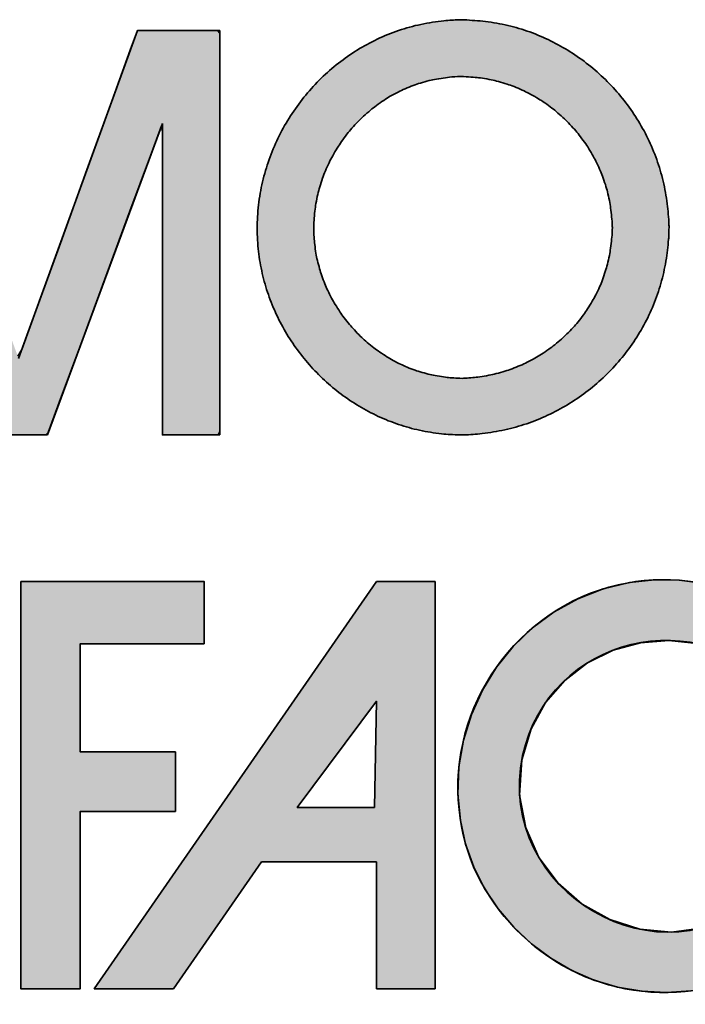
# Model space of a CAD drawing. Header units: inches. Extents: x 0 to 253, y 0 to 187.
# Tile 9 of 17: x 231.35 to 236.42, y 12.02 to 19.52. Entities that reach past the tile are written whole.
import ezdxf

# ---------------------------------------------------------------- set-up
doc = ezdxf.new("R2010")
doc.units = ezdxf.units.IN
doc.header["$MEASUREMENT"] = 0
doc.layers.add('Default', color=7, linetype='Continuous')

# ---------------------------------------------------------------- blocks, each defined once
blk = doc.blocks.new('block_2')
at = {"layer": 'Default', "linetype": 'Continuous', "lineweight": 5}
for points in [[(0.24683, 0.05811), (0.23145, 0.04686), (0.215, 0.04023), (0.1981, 0.03788), (0.18134, 0.03942), (0.16533, 0.04452), (0.15068, 0.05279), (0.13798, 0.06387), (0.12784, 0.07742), (0.12087, 0.09305), (0.11767, 0.11041), (0.11884, 0.12913), (0.1237, 0.14549), (0.13141, 0.15943), (0.14153, 0.17108), (0.15359, 0.18031), (0.16711, 0.187), (0.1816, 0.19102), (0.19658, 0.19224), (0.21158, 0.19054), (0.22611, 0.18578), (0.2397, 0.17786), (0.25187, 0.16663), (0.25487, 0.16367), (0.25699, 0.16367), (0.2604, 0.16367), (0.26474, 0.16367), (0.2697, 0.16367), (0.27491, 0.16367), (0.28006, 0.16367), (0.28478, 0.16367), (0.28875, 0.16367), (0.29163, 0.16367), (0.29307, 0.16367), (0.28884, 0.17158), (0.28122, 0.18255), (0.2724, 0.19238), (0.26252, 0.201), (0.25172, 0.20837), (0.24015, 0.21442), (0.22795, 0.21909), (0.21526, 0.22232), (0.20223, 0.22406), (0.189, 0.22424), (0.17572, 0.2228), (0.16193, 0.2195), (0.1484, 0.21424), (0.13587, 0.2073), (0.12445, 0.19884), (0.11426, 0.18903), (0.1054, 0.17802), (0.09799, 0.16599), (0.09213, 0.1531), (0.08795, 0.13951), (0.08555, 0.1254), (0.08504, 0.11092), (0.08631, 0.09702), (0.08907, 0.08441), (0.0934, 0.07235), (0.09917, 0.06095), (0.10626, 0.05031), (0.11454, 0.04056), (0.12388, 0.03179), (0.13415, 0.02413), (0.14525, 0.01768), (0.15702, 0.01255), (0.16937, 0.00885), (0.18226, 0.00665), (0.19546, 0.00598), (0.20851, 0.00687), (0.22126, 0.00926), (0.23358, 0.0131), (0.24533, 0.01832), (0.25638, 0.02486), (0.26659, 0.03267), (0.27583, 0.04167), (0.28396, 0.05181), (0.29085, 0.06302), (0.29522, 0.07245), (0.29404, 0.07245), (0.2915, 0.07245), (0.28789, 0.07245), (0.28355, 0.07245), (0.27879, 0.07245), (0.27392, 0.07245), (0.26926, 0.07245), (0.26513, 0.07245), (0.26184, 0.07245), (0.25972, 0.07245), (0.25895, 0.07229), (0.25798, 0.07089), (0.25698, 0.06951), (0.25596, 0.06815), (0.25491, 0.06681), (0.25383, 0.06549), (0.25272, 0.0642), (0.25159, 0.06293), (0.25044, 0.06169), (0.24926, 0.06047), (0.24806, 0.05928)], [(-0.14629, 0.22347), (-0.14629, 0.21744), (-0.14629, 0.20105), (-0.14629, 0.17691), (-0.14629, 0.1476), (-0.14629, 0.1157), (-0.14629, 0.0838), (-0.14629, 0.05449), (-0.14629, 0.03035), (-0.14629, 0.01397), (-0.14629, 0.00793), (-0.14541, 0.00793), (-0.14302, 0.00793), (-0.13949, 0.00793), (-0.13521, 0.00793), (-0.13055, 0.00793), (-0.12589, 0.00793), (-0.1216, 0.00793), (-0.11808, 0.00793), (-0.11568, 0.00793), (-0.1148, 0.00793), (-0.1148, 0.01056), (-0.1148, 0.0177), (-0.1148, 0.02821), (-0.1148, 0.04098), (-0.1148, 0.05487), (-0.1148, 0.06876), (-0.1148, 0.08153), (-0.1148, 0.09204), (-0.1148, 0.09918), (-0.1148, 0.10181), (-0.11339, 0.10181), (-0.10957, 0.10181), (-0.10393, 0.10181), (-0.09709, 0.10181), (-0.08964, 0.10181), (-0.08219, 0.10181), (-0.07535, 0.10181), (-0.06971, 0.10181), (-0.06589, 0.10181), (-0.06448, 0.10181), (-0.06448, 0.10269), (-0.06448, 0.10508), (-0.06448, 0.1086), (-0.06448, 0.11288), (-0.06448, 0.11753), (-0.06448, 0.12219), (-0.06448, 0.12647), (-0.06448, 0.12999), (-0.06448, 0.13238), (-0.06448, 0.13326), (-0.06589, 0.13326), (-0.06971, 0.13326), (-0.07535, 0.13326), (-0.08219, 0.13326), (-0.08964, 0.13326), (-0.09709, 0.13326), (-0.10393, 0.13326), (-0.10957, 0.13326), (-0.11339, 0.13326), (-0.1148, 0.13326), (-0.1148, 0.13486), (-0.1148, 0.1392), (-0.1148, 0.14561), (-0.1148, 0.15338), (-0.1148, 0.16184), (-0.1148, 0.1703), (-0.1148, 0.17807), (-0.1148, 0.18447), (-0.1148, 0.18882), (-0.1148, 0.19042), (-0.11297, 0.19042), (-0.10798, 0.19042), (-0.10064, 0.19042), (-0.09173, 0.19042), (-0.08203, 0.19042), (-0.07233, 0.19042), (-0.06342, 0.19042), (-0.05608, 0.19042), (-0.0511, 0.19042), (-0.04926, 0.19042), (-0.04926, 0.19134), (-0.04926, 0.19385), (-0.04926, 0.19755), (-0.04926, 0.20204), (-0.04926, 0.20693), (-0.04926, 0.21182), (-0.04926, 0.21631), (-0.04926, 0.22001), (-0.04926, 0.22252), (-0.04926, 0.22345), (-0.05132, 0.22345), (-0.05699, 0.22345), (-0.06558, 0.22345), (-0.07634, 0.22346), (-0.08856, 0.22346), (-0.10152, 0.22346), (-0.1145, 0.22347), (-0.12677, 0.22347), (-0.13761, 0.22347)]]:
    blk.add_hatch(color=7, dxfattribs=at).paths.add_polyline_path(points)
h = blk.add_hatch(color=7, dxfattribs=at)
h.paths.add_polyline_path([(0.04198, 0.22347), (0.04001, 0.22064), (-0.10749, 0.00793), (-0.06554, 0.00793), (-0.01885, 0.07507), (0.04198, 0.07507), (0.04198, 0.00793), (0.07292, 0.00793), (0.07292, 0.22347)])
h.paths.add_polyline_path([(0.04093, 0.10388), (0.04198, 0.16001), (0, 0.10388)])
at = {"layer": 'Default', "color": 7, "linetype": 'Continuous', "lineweight": 35}
for p, q in [((0.04001, 0.22064), (-0.10749, 0.00793)), ((0.04198, 0.22347), (0.04001, 0.22064)), ((0.07292, 0.22347), (0.04198, 0.22347)), ((0.07292, 0.00793), (0.07292, 0.22347)), ((0, 0.10388), (0.04198, 0.16001)), ((0.04198, 0.16001), (0.04093, 0.10388)), ((0.04093, 0.10388), (0, 0.10388)), ((-0.06554, 0.00793), (-0.01885, 0.07507)), ((-0.01885, 0.07507), (0.04198, 0.07507)), ((0.04198, 0.07507), (0.04198, 0.00793)), ((-0.10749, 0.00793), (-0.06554, 0.00793)), ((0.04198, 0.00793), (0.07292, 0.00793))]:
    blk.add_line(p, q, dxfattribs=at)
for points in [[(0.215, 0.04023), (0.1981, 0.03788), (0.18134, 0.03942), (0.16533, 0.04452), (0.15068, 0.05279), (0.13798, 0.06387), (0.12784, 0.07742), (0.12087, 0.09305), (0.11767, 0.11041), (0.11884, 0.12913), (0.1237, 0.14549), (0.13141, 0.15943), (0.14153, 0.17108), (0.15359, 0.18031), (0.16711, 0.187), (0.1816, 0.19102), (0.19658, 0.19224), (0.21158, 0.19054)], [(0.21526, 0.22232), (0.20223, 0.22406), (0.189, 0.22424), (0.17572, 0.2228), (0.16193, 0.2195), (0.1484, 0.21424), (0.13587, 0.2073), (0.12445, 0.19884), (0.11426, 0.18903), (0.1054, 0.17802), (0.09799, 0.16599), (0.09213, 0.1531), (0.08795, 0.13951), (0.08555, 0.1254), (0.08504, 0.11092), (0.08631, 0.09702), (0.08907, 0.08441), (0.0934, 0.07235), (0.09917, 0.06095), (0.10626, 0.05031), (0.11454, 0.04056), (0.12388, 0.03179), (0.13415, 0.02413), (0.14525, 0.01768), (0.15702, 0.01255), (0.16937, 0.00885), (0.18226, 0.00665), (0.19546, 0.00598), (0.20851, 0.00687)]]:
    blk.add_lwpolyline(points, dxfattribs=at)
blk.add_lwpolyline([(-0.14629, 0.22347), (-0.14629, 0.21744), (-0.14629, 0.20105), (-0.14629, 0.17691), (-0.14629, 0.1476), (-0.14629, 0.1157), (-0.14629, 0.0838), (-0.14629, 0.05449), (-0.14629, 0.03035), (-0.14629, 0.01397), (-0.14629, 0.00793), (-0.14541, 0.00793), (-0.14302, 0.00793), (-0.13949, 0.00793), (-0.13521, 0.00793), (-0.13055, 0.00793), (-0.12589, 0.00793), (-0.1216, 0.00793), (-0.11808, 0.00793), (-0.11568, 0.00793), (-0.1148, 0.00793), (-0.1148, 0.01056), (-0.1148, 0.0177), (-0.1148, 0.02821), (-0.1148, 0.04098), (-0.1148, 0.05487), (-0.1148, 0.06876), (-0.1148, 0.08153), (-0.1148, 0.09204), (-0.1148, 0.09918), (-0.1148, 0.10181), (-0.11339, 0.10181), (-0.10957, 0.10181), (-0.10393, 0.10181), (-0.09709, 0.10181), (-0.08964, 0.10181), (-0.08219, 0.10181), (-0.07535, 0.10181), (-0.06971, 0.10181), (-0.06589, 0.10181), (-0.06448, 0.10181), (-0.06448, 0.10269), (-0.06448, 0.10508), (-0.06448, 0.1086), (-0.06448, 0.11288), (-0.06448, 0.11753), (-0.06448, 0.12219), (-0.06448, 0.12647), (-0.06448, 0.12999), (-0.06448, 0.13238), (-0.06448, 0.13326), (-0.06589, 0.13326), (-0.06971, 0.13326), (-0.07535, 0.13326), (-0.08219, 0.13326), (-0.08964, 0.13326), (-0.09709, 0.13326), (-0.10393, 0.13326), (-0.10957, 0.13326), (-0.11339, 0.13326), (-0.1148, 0.13326), (-0.1148, 0.13486), (-0.1148, 0.1392), (-0.1148, 0.14561), (-0.1148, 0.15338), (-0.1148, 0.16184), (-0.1148, 0.1703), (-0.1148, 0.17807), (-0.1148, 0.18447), (-0.1148, 0.18882), (-0.1148, 0.19042), (-0.11297, 0.19042), (-0.10798, 0.19042), (-0.10064, 0.19042), (-0.09173, 0.19042), (-0.08203, 0.19042), (-0.07233, 0.19042), (-0.06342, 0.19042), (-0.05608, 0.19042), (-0.0511, 0.19042), (-0.04926, 0.19042), (-0.04926, 0.19134), (-0.04926, 0.19385), (-0.04926, 0.19755), (-0.04926, 0.20204), (-0.04926, 0.20693), (-0.04926, 0.21182), (-0.04926, 0.21631), (-0.04926, 0.22001), (-0.04926, 0.22252), (-0.04926, 0.22345), (-0.05132, 0.22345), (-0.05699, 0.22345), (-0.06558, 0.22345), (-0.07634, 0.22346), (-0.08856, 0.22346), (-0.10152, 0.22346), (-0.1145, 0.22347), (-0.12677, 0.22347), (-0.13761, 0.22347), (-0.14629, 0.22347)], close=True, dxfattribs=at)
at = {"layer": 'Default', "color": 7, "linetype": 'Continuous', "lineweight": 35, "const_width": 0.00035}
for points in [[(0.04198, 0.22347), (0.04001, 0.22064), (-0.10749, 0.00793), (-0.06554, 0.00793), (-0.01885, 0.07507), (0.04198, 0.07507), (0.04198, 0.00793), (0.07292, 0.00793), (0.07292, 0.22347), (0.04198, 0.22347)], [(0.04093, 0.10388), (0, 0.10388), (0.04198, 0.16001), (0.04093, 0.10388)]]:
    blk.add_lwpolyline(points, close=True, dxfattribs=at)
at = {"layer": 'Default', "color": 7, "linetype": 'Continuous', "lineweight": 35}
for points, knots in [([(0.29317, 0.16367), (0.27083, 0.20894), (0.21875, 0.23279), (0.16984, 0.22163), (0.11624, 0.20938), (0.07967, 0.1572), (0.08561, 0.10278), (0.08997, 0.05451), (0.13028, 0.01424), (0.17784, 0.00724), (0.22689, -0.00026), (0.27634, 0.02614), (0.29526, 0.07245)], [0, 0, 0, 0, 0.25, 0.25, 0.25, 0.5, 0.5, 0.5, 0.75, 0.75, 0.75, 1, 1, 1, 1]), ([(0.24683, 0.05811), (0.19257, 0.0074), (0.10403, 0.05945), (0.11926, 0.13128), (0.13251, 0.19393), (0.21412, 0.21437), (0.25433, 0.16367)], [0, 0, 0, 0, 0.5, 0.5, 0.5, 1, 1, 1, 1])]:
    blk.add_open_spline(points, degree=3, knots=knots, dxfattribs=at)
for points in [[(-0.14629, 0.22347), (-0.14629, 0.22347), (-0.14629, 0.00793), (-0.14629, 0.00793)], [(-0.04926, 0.22345), (-0.04926, 0.22345), (-0.12172, 0.22347), (-0.14629, 0.22347)], [(-0.04926, 0.19042), (-0.04926, 0.19042), (-0.04926, 0.22345), (-0.04926, 0.22345)], [(-0.1148, 0.13326), (-0.1148, 0.13326), (-0.1148, 0.19042), (-0.1148, 0.19042)], [(-0.1148, 0.19042), (-0.1148, 0.19042), (-0.04926, 0.19042), (-0.04926, 0.19042)], [(-0.06448, 0.13326), (-0.06448, 0.13326), (-0.1148, 0.13326), (-0.1148, 0.13326)], [(-0.06448, 0.10181), (-0.06448, 0.10181), (-0.06448, 0.13326), (-0.06448, 0.13326)], [(-0.1148, 0.00793), (-0.1148, 0.00793), (-0.1148, 0.10181), (-0.1148, 0.10181)], [(-0.1148, 0.10181), (-0.1148, 0.10181), (-0.06448, 0.10181), (-0.06448, 0.10181)], [(-0.14629, 0.00793), (-0.14629, 0.00793), (-0.1148, 0.00793), (-0.1148, 0.00793)]]:
    blk.add_open_spline(points, degree=3, dxfattribs=at)
blk = doc.blocks.new('Block1')
at = {"layer": 'Default', "linetype": 'Continuous', "lineweight": 5}
h = blk.add_hatch(color=7, dxfattribs=at)
edge = h.paths.add_edge_path()
edge.add_spline(control_points=[(2.17777, 1.22006), (2.17707, 1.22003), (2.17586, 1.21996), (2.17326, 1.21981), (2.17188, 1.21972), (2.16649, 1.2191), (2.16251, 1.21853), (2.15431, 1.2168), (2.15052, 1.21575), (2.14263, 1.21308), (2.13899, 1.2116), (2.13155, 1.20809), (2.12809, 1.20619), (2.12115, 1.2019), (2.1179, 1.19962), (2.11151, 1.19462), (2.10851, 1.19199), (2.10271, 1.18634), (2.09999, 1.18339), (2.09483, 1.17716), (2.09244, 1.17393), (2.08796, 1.16717), (2.08592, 1.1637), (2.08218, 1.15646), (2.08053, 1.1528), (2.07758, 1.14515), (2.07633, 1.14132), (2.07423, 1.13331), (2.07342, 1.12936), (2.07222, 1.12107), (2.07187, 1.11702), (2.07163, 1.10864), (2.07175, 1.10464), (2.07244, 1.09649), (2.073, 1.09271), (2.07456, 1.08492), (2.07551, 1.08124), (2.07788, 1.07375), (2.07922, 1.07021), (2.08235, 1.06308), (2.08405, 1.05969), (2.08788, 1.05297), (2.08993, 1.04977), (2.0944, 1.04351), (2.09676, 1.04053), (2.10184, 1.03477), (2.10449, 1.03205), (2.11013, 1.02683), (2.11303, 1.02441), (2.11919, 1.01978), (2.12231, 1.01768), (2.12894, 1.01371), (2.13225, 1.01195), (2.13932, 1.00868), (2.14278, 1.00729), (2.15023, 1.00479), (2.15382, 1.00379), (2.16158, 1.00211), (2.16531, 1.00153), (2.17078, 1.00091), (2.17228, 1.0008), (2.17542, 1.00061), (2.17706, 1.00052), (2.18311, 1.00055), (2.18447, 1.00065), (2.18743, 1.00086), (2.18904, 1.00098), (2.19476, 1.00167), (2.19872, 1.00231), (2.20667, 1.00406), (2.21047, 1.00513), (2.21812, 1.00772), (2.22176, 1.00918), (2.22901, 1.01256), (2.23247, 1.0144), (2.23927, 1.0185), (2.24251, 1.02069), (2.24882, 1.02546), (2.2518, 1.02798), (2.25757, 1.03338), (2.26026, 1.03619), (2.26543, 1.04217), (2.26782, 1.04524), (2.27234, 1.05176), (2.27438, 1.05506), (2.27819, 1.06207), (2.27986, 1.06557), (2.28292, 1.07302), (2.2842, 1.07669), (2.28643, 1.08452), (2.2873, 1.08835), (2.28834, 1.09448), (2.28858, 1.09639), (2.28901, 1.10011), (2.2892, 1.10192), (2.28946, 1.10479), (2.2895, 1.10578), (2.28957, 1.1077), (2.2896, 1.10862), (2.28962, 1.11118), (2.2896, 1.11176), (2.28956, 1.11311), (2.28953, 1.11388), (2.28931, 1.11645), (2.28915, 1.1182), (2.28878, 1.12184), (2.28858, 1.12372), (2.28763, 1.12986), (2.28683, 1.13371), (2.28472, 1.14159), (2.2835, 1.14532), (2.28057, 1.15283), (2.27894, 1.1564), (2.27524, 1.1635), (2.27324, 1.16688), (2.26884, 1.17351), (2.26649, 1.17667), (2.26142, 1.18279), (2.25876, 1.18568), (2.25308, 1.19123), (2.25013, 1.19383), (2.2439, 1.19877), (2.2407, 1.20104), (2.23396, 1.2053), (2.23055, 1.20721), (2.22333, 1.21074), (2.21974, 1.21227), (2.21211, 1.21501), (2.20837, 1.21613), (2.20038, 1.21801), (2.19651, 1.2187), (2.18869, 1.21963), (2.18514, 1.21982), (2.18086, 1.22009), (2.18045, 1.22011), (2.18004, 1.22013)], knot_values=[0, 0, 0, 0, 0.006253, 0.006253, 0.012505, 0.012505, 0.030829, 0.030829, 0.048882, 0.048882, 0.066764, 0.066764, 0.084548, 0.084548, 0.102286, 0.102286, 0.120012, 0.120012, 0.137747, 0.137747, 0.15551, 0.15551, 0.173315, 0.173315, 0.191184, 0.191184, 0.20915, 0.20915, 0.227262, 0.227262, 0.245593, 0.245593, 0.263702, 0.263702, 0.281026, 0.281026, 0.298163, 0.298163, 0.315172, 0.315172, 0.332097, 0.332097, 0.348969, 0.348969, 0.365805, 0.365805, 0.382621, 0.382621, 0.39943, 0.39943, 0.41625, 0.41625, 0.433104, 0.433104, 0.450033, 0.450033, 0.467091, 0.467091, 0.484355, 0.484355, 0.491212, 0.491212, 0.49807, 0.49807, 0.505746, 0.505746, 0.513421, 0.513421, 0.531337, 0.531337, 0.549023, 0.549023, 0.566548, 0.566548, 0.583962, 0.583962, 0.601305, 0.601305, 0.618607, 0.618607, 0.635893, 0.635893, 0.65319, 0.65319, 0.67053, 0.67053, 0.687954, 0.687954, 0.705517, 0.705517, 0.72329, 0.72329, 0.732328, 0.732328, 0.741367, 0.741367, 0.744906, 0.744906, 0.748446, 0.748446, 0.750825, 0.750825, 0.753204, 0.753204, 0.762224, 0.762224, 0.771244, 0.771244, 0.789037, 0.789037, 0.806664, 0.806664, 0.824184, 0.824184, 0.841639, 0.841639, 0.859056, 0.859056, 0.876456, 0.876456, 0.893855, 0.893855, 0.91127, 0.91127, 0.928728, 0.928728, 0.946265, 0.946265, 0.963936, 0.963936, 0.981815, 0.981815, 0.998218, 0.998218, 1, 1, 1, 1], degree=3, periodic=0)
edge.add_line((2.18004, 1.22013), (2.17777, 1.22006))
edge = h.paths.add_edge_path()
edge.add_spline(control_points=[(2.17867, 1.19007), (2.17774, 1.19001), (2.17497, 1.18989), (2.17104, 1.18945), (2.16692, 1.18883), (2.16235, 1.18787), (2.15839, 1.18678), (2.15398, 1.18529), (2.15021, 1.18376), (2.14597, 1.18176), (2.14241, 1.17982), (2.13838, 1.17732), (2.13507, 1.17501), (2.1313, 1.17205), (2.12826, 1.16939), (2.12479, 1.16601), (2.12205, 1.16304), (2.11895, 1.15929), (2.11654, 1.15604), (2.11384, 1.15197), (2.11179, 1.14848), (2.10955, 1.14415), (2.10788, 1.14044), (2.10614, 1.13592), (2.10487, 1.13203), (2.10365, 1.12736), (2.10282, 1.12332), (2.10213, 1.11853), (2.10177, 1.11438), (2.10163, 1.10958), (2.10175, 1.10546), (2.10215, 1.10084), (2.10271, 1.09694), (2.1036, 1.09249), (2.10458, 1.08872), (2.10595, 1.08439), (2.10732, 1.08077), (2.10915, 1.07659), (2.11088, 1.07315), (2.11315, 1.06916), (2.11522, 1.06593), (2.11789, 1.06219), (2.12028, 1.05919), (2.12332, 1.05573), (2.12599, 1.05299), (2.12935, 1.04988), (2.13229, 1.04743), (2.13593, 1.0447), (2.1391, 1.04256), (2.14296, 1.04024), (2.14635, 1.03845), (2.15039, 1.03657), (2.15397, 1.03515), (2.15816, 1.03374), (2.1619, 1.0327), (2.16621, 1.03177), (2.17009, 1.03116), (2.17403, 1.03072), (2.17703, 1.03056), (2.18013, 1.03041), (2.18199, 1.03056), (2.18545, 1.03076), (2.18987, 1.03128), (2.1939, 1.03193), (2.19855, 1.03296), (2.20242, 1.03404), (2.2069, 1.03556), (2.2106, 1.03705), (2.21488, 1.03904), (2.21838, 1.0409), (2.22243, 1.04334), (2.2257, 1.04555), (2.22946, 1.0484), (2.23247, 1.05094), (2.23591, 1.05416), (2.23864, 1.057), (2.24171, 1.06055), (2.24412, 1.06366), (2.24678, 1.0675), (2.24886, 1.07086), (2.25108, 1.07494), (2.25279, 1.07852), (2.25455, 1.08281), (2.25586, 1.08659), (2.25714, 1.09106), (2.25803, 1.09501), (2.25879, 1.09966), (2.25923, 1.10375), (2.25955, 1.10706), (2.25959, 1.1086), (2.25963, 1.11021), (2.25962, 1.1109), (2.25959, 1.11195), (2.25933, 1.11493), (2.25895, 1.11902), (2.25826, 1.12368), (2.25743, 1.12764), (2.25622, 1.13218), (2.25497, 1.13599), (2.25326, 1.14038), (2.25161, 1.14401), (2.24942, 1.14821), (2.2474, 1.15163), (2.24476, 1.15559), (2.24239, 1.15877), (2.23935, 1.16245), (2.23666, 1.16537), (2.23325, 1.16871), (2.23028, 1.17132), (2.22655, 1.17427), (2.22332, 1.17657), (2.21933, 1.17909), (2.21586, 1.18103), (2.21165, 1.18309), (2.20798, 1.18465), (2.2036, 1.18623), (2.19974, 1.18738), (2.19521, 1.18845), (2.19121, 1.18916), (2.18677, 1.18967), (2.18321, 1.1899), (2.17961, 1.19013), (2.17909, 1.19014), (2.17877, 1.19009), (2.17867, 1.19007)], knot_values=[0, 0, 0, 0, 0.012505, 0.012505, 0.030829, 0.030829, 0.048882, 0.048882, 0.066764, 0.066764, 0.084548, 0.084548, 0.102286, 0.102286, 0.120012, 0.120012, 0.137747, 0.137747, 0.15551, 0.15551, 0.173315, 0.173315, 0.191184, 0.191184, 0.20915, 0.20915, 0.227262, 0.227262, 0.245593, 0.245593, 0.263702, 0.263702, 0.281026, 0.281026, 0.298163, 0.298163, 0.315172, 0.315172, 0.332097, 0.332097, 0.348969, 0.348969, 0.365805, 0.365805, 0.382621, 0.382621, 0.39943, 0.39943, 0.41625, 0.41625, 0.433104, 0.433104, 0.450033, 0.450033, 0.467091, 0.467091, 0.484355, 0.484355, 0.49807, 0.49807, 0.49807, 0.513421, 0.513421, 0.531337, 0.531337, 0.549023, 0.549023, 0.566548, 0.566548, 0.583962, 0.583962, 0.601305, 0.601305, 0.618607, 0.618607, 0.635893, 0.635893, 0.65319, 0.65319, 0.67053, 0.67053, 0.687954, 0.687954, 0.705517, 0.705517, 0.72329, 0.72329, 0.741367, 0.741367, 0.748446, 0.748446, 0.748446, 0.753204, 0.753204, 0.771244, 0.771244, 0.789037, 0.789037, 0.806664, 0.806664, 0.824184, 0.824184, 0.841639, 0.841639, 0.859056, 0.859056, 0.876456, 0.876456, 0.893855, 0.893855, 0.91127, 0.91127, 0.928728, 0.928728, 0.946265, 0.946265, 0.963936, 0.963936, 0.981815, 0.981815, 0.998218, 0.998218, 0.998218, 1, 1, 1, 1], degree=3, periodic=0)
blk.add_hatch(color=7, dxfattribs=at).paths.add_polyline_path([(1.83902, 1.21448), (1.83902, 1.19476), (1.83902, 1.17504), (1.83902, 1.15533), (1.83902, 1.13561), (1.83902, 1.11589), (1.83902, 1.09617), (1.83902, 1.07943), (1.83902, 1.06864), (1.83902, 1.05785), (1.83902, 1.04707), (1.83902, 1.03628), (1.83902, 1.0255), (1.83902, 1.01471), (1.83901, 1.01057), (1.83897, 1.00903), (1.83892, 1.00695), (1.8389, 1.00469), (1.83895, 1.00263), (1.8391, 1.00112), (1.83939, 1.00054), (1.84389, 1.00054), (1.8484, 1.00054), (1.85291, 1.00054), (1.85741, 1.00054), (1.86192, 1.00054), (1.86642, 1.00054), (1.86942, 1.00174), (1.86942, 1.01777), (1.86942, 1.04722), (1.86942, 1.08339), (1.86942, 1.11955), (1.86942, 1.14901), (1.86942, 1.16504), (1.87112, 1.1616), (1.87892, 1.14035), (1.89083, 1.10791), (1.90438, 1.071), (1.91711, 1.03633), (1.92655, 1.0106), (1.93025, 1.00054), (1.9321, 1.00054), (1.93682, 1.00054), (1.94319, 1.00054), (1.94996, 1.00054), (1.95592, 1.00054), (1.95982, 1.00054), (1.96111, 1.00173), (1.967, 1.01766), (1.97782, 1.04692), (1.9911, 1.08286), (2.00438, 1.11879), (2.0152, 1.14806), (2.02109, 1.16399), (2.02153, 1.16057), (2.02153, 1.13946), (2.02153, 1.10723), (2.02153, 1.07055), (2.02153, 1.0361), (2.02153, 1.01054), (2.02153, 1.00054), (2.02338, 1.00054), (2.0281, 1.00054), (2.03446, 1.00054), (2.04123, 1.00054), (2.04718, 1.00054), (2.05108, 1.00054), (2.05193, 1.00209), (2.05193, 1.02279), (2.05193, 1.06082), (2.05193, 1.10751), (2.05193, 1.1542), (2.05193, 1.19223), (2.05193, 1.21293), (2.05071, 1.21448), (2.04512, 1.21448), (2.0366, 1.21448), (2.0269, 1.21448), (2.01778, 1.21448), (2.01102, 1.21448), (2.00838, 1.21448), (2.00455, 1.20394), (1.99479, 1.17699), (1.98162, 1.14066), (1.96761, 1.102), (1.9553, 1.06802), (1.94723, 1.04575), (1.94501, 1.04215), (1.93887, 1.05895), (1.92759, 1.0898), (1.91374, 1.12769), (1.8999, 1.16558), (1.88862, 1.19643), (1.88248, 1.21323), (1.88082, 1.21448), (1.8753, 1.21448), (1.86688, 1.21448), (1.85731, 1.21448), (1.84831, 1.21448), (1.84164, 1.21448)])
at = {"layer": 'Default', "color": 7, "linetype": 'Continuous', "lineweight": 35}
blk.add_line((2.17777, 1.22006), (2.18004, 1.22013), dxfattribs=at)
blk.add_lwpolyline([(1.94501, 1.04215), (1.94723, 1.04575), (1.9553, 1.06802), (1.96761, 1.102), (1.98162, 1.14066), (1.99479, 1.17699), (2.00455, 1.20394), (2.00838, 1.21448), (2.01102, 1.21448), (2.01778, 1.21448), (2.0269, 1.21448), (2.0366, 1.21448), (2.04512, 1.21448), (2.05071, 1.21448), (2.05193, 1.21293), (2.05193, 1.19223), (2.05193, 1.1542), (2.05193, 1.10751), (2.05193, 1.06082), (2.05193, 1.02279), (2.05193, 1.00209), (2.05108, 1.00054), (2.04718, 1.00054), (2.04123, 1.00054), (2.03446, 1.00054), (2.0281, 1.00054), (2.02338, 1.00054), (2.02153, 1.00054), (2.02153, 1.01054), (2.02153, 1.0361), (2.02153, 1.07055), (2.02153, 1.10723), (2.02153, 1.13946), (2.02153, 1.16057), (2.02109, 1.16399), (2.0152, 1.14806), (2.00438, 1.11879), (1.9911, 1.08286), (1.97782, 1.04692), (1.967, 1.01766), (1.96111, 1.00173), (1.95982, 1.00054), (1.95592, 1.00054), (1.94996, 1.00054), (1.94319, 1.00054)], dxfattribs=at)
for points, knots in [([(2.17777, 1.22006), (2.17707, 1.22003), (2.17586, 1.21996), (2.17326, 1.21981), (2.17188, 1.21972), (2.16649, 1.2191), (2.16251, 1.21853), (2.15431, 1.2168), (2.15052, 1.21575), (2.14263, 1.21308), (2.13899, 1.2116), (2.13155, 1.20809), (2.12809, 1.20619), (2.12115, 1.2019), (2.1179, 1.19962), (2.11151, 1.19462), (2.10851, 1.19199), (2.10271, 1.18634), (2.09999, 1.18339), (2.09483, 1.17716), (2.09244, 1.17393), (2.08796, 1.16717), (2.08592, 1.1637), (2.08218, 1.15646), (2.08053, 1.1528), (2.07758, 1.14515), (2.07633, 1.14132), (2.07423, 1.13331), (2.07342, 1.12936), (2.07222, 1.12107), (2.07187, 1.11702), (2.07163, 1.10864), (2.07175, 1.10464), (2.07244, 1.09649), (2.073, 1.09271), (2.07456, 1.08492), (2.07551, 1.08124), (2.07788, 1.07375), (2.07922, 1.07021), (2.08235, 1.06308), (2.08405, 1.05969), (2.08788, 1.05297), (2.08993, 1.04977), (2.0944, 1.04351), (2.09676, 1.04053), (2.10184, 1.03477), (2.10449, 1.03205), (2.11013, 1.02683), (2.11303, 1.02441), (2.11919, 1.01978), (2.12231, 1.01768), (2.12894, 1.01371), (2.13225, 1.01195), (2.13932, 1.00868), (2.14278, 1.00729), (2.15023, 1.00479), (2.15382, 1.00379), (2.16158, 1.00211), (2.16531, 1.00153), (2.17078, 1.00091), (2.17228, 1.0008), (2.17542, 1.00061), (2.17706, 1.00052), (2.18311, 1.00055), (2.18447, 1.00065), (2.18743, 1.00086), (2.18904, 1.00098), (2.19476, 1.00167), (2.19872, 1.00231), (2.20667, 1.00406), (2.21047, 1.00513), (2.21812, 1.00772), (2.22176, 1.00918), (2.22901, 1.01256), (2.23247, 1.0144), (2.23927, 1.0185), (2.24251, 1.02069), (2.24882, 1.02546), (2.2518, 1.02798), (2.25757, 1.03338), (2.26026, 1.03619), (2.26543, 1.04217), (2.26782, 1.04524), (2.27234, 1.05176), (2.27438, 1.05506), (2.27819, 1.06207), (2.27986, 1.06557), (2.28292, 1.07302), (2.2842, 1.07669), (2.28643, 1.08452), (2.2873, 1.08835), (2.28834, 1.09448), (2.28858, 1.09639), (2.28901, 1.10011), (2.2892, 1.10192), (2.28946, 1.10479), (2.2895, 1.10578), (2.28957, 1.1077), (2.2896, 1.10862), (2.28962, 1.11118), (2.2896, 1.11176), (2.28956, 1.11311), (2.28953, 1.11388), (2.28931, 1.11645), (2.28915, 1.1182), (2.28878, 1.12184), (2.28858, 1.12372), (2.28763, 1.12986), (2.28683, 1.13371), (2.28472, 1.14159), (2.2835, 1.14532), (2.28057, 1.15283), (2.27894, 1.1564), (2.27524, 1.1635), (2.27324, 1.16688), (2.26884, 1.17351), (2.26649, 1.17667), (2.26142, 1.18279), (2.25876, 1.18568), (2.25308, 1.19123), (2.25013, 1.19383), (2.2439, 1.19877), (2.2407, 1.20104), (2.23396, 1.2053), (2.23055, 1.20721), (2.22333, 1.21074), (2.21974, 1.21227), (2.21211, 1.21501), (2.20837, 1.21613), (2.20038, 1.21801), (2.19651, 1.2187), (2.18869, 1.21963), (2.18514, 1.21982), (2.18086, 1.22009), (2.18045, 1.22011), (2.18004, 1.22013)], [0, 0, 0, 0, 0.006253, 0.006253, 0.012505, 0.012505, 0.030829, 0.030829, 0.048882, 0.048882, 0.066764, 0.066764, 0.084548, 0.084548, 0.102286, 0.102286, 0.120012, 0.120012, 0.137747, 0.137747, 0.15551, 0.15551, 0.173315, 0.173315, 0.191184, 0.191184, 0.20915, 0.20915, 0.227262, 0.227262, 0.245593, 0.245593, 0.263702, 0.263702, 0.281026, 0.281026, 0.298163, 0.298163, 0.315172, 0.315172, 0.332097, 0.332097, 0.348969, 0.348969, 0.365805, 0.365805, 0.382621, 0.382621, 0.39943, 0.39943, 0.41625, 0.41625, 0.433104, 0.433104, 0.450033, 0.450033, 0.467091, 0.467091, 0.484355, 0.484355, 0.491212, 0.491212, 0.49807, 0.49807, 0.505746, 0.505746, 0.513421, 0.513421, 0.531337, 0.531337, 0.549023, 0.549023, 0.566548, 0.566548, 0.583962, 0.583962, 0.601305, 0.601305, 0.618607, 0.618607, 0.635893, 0.635893, 0.65319, 0.65319, 0.67053, 0.67053, 0.687954, 0.687954, 0.705517, 0.705517, 0.72329, 0.72329, 0.732328, 0.732328, 0.741367, 0.741367, 0.744906, 0.744906, 0.748446, 0.748446, 0.750825, 0.750825, 0.753204, 0.753204, 0.762224, 0.762224, 0.771244, 0.771244, 0.789037, 0.789037, 0.806664, 0.806664, 0.824184, 0.824184, 0.841639, 0.841639, 0.859056, 0.859056, 0.876456, 0.876456, 0.893855, 0.893855, 0.91127, 0.91127, 0.928728, 0.928728, 0.946265, 0.946265, 0.963936, 0.963936, 0.981815, 0.981815, 0.998218, 0.998218, 1, 1, 1, 1]), ([(2.17867, 1.19007), (2.17774, 1.19001), (2.17497, 1.18989), (2.17104, 1.18945), (2.16692, 1.18883), (2.16235, 1.18787), (2.15839, 1.18678), (2.15398, 1.18529), (2.15021, 1.18376), (2.14597, 1.18176), (2.14241, 1.17982), (2.13838, 1.17732), (2.13507, 1.17501), (2.1313, 1.17205), (2.12826, 1.16939), (2.12479, 1.16601), (2.12205, 1.16304), (2.11895, 1.15929), (2.11654, 1.15604), (2.11384, 1.15197), (2.11179, 1.14848), (2.10955, 1.14415), (2.10788, 1.14044), (2.10614, 1.13592), (2.10487, 1.13203), (2.10365, 1.12736), (2.10282, 1.12332), (2.10213, 1.11853), (2.10177, 1.11438), (2.10163, 1.10958), (2.10175, 1.10546), (2.10215, 1.10084), (2.10271, 1.09694), (2.1036, 1.09249), (2.10458, 1.08872), (2.10595, 1.08439), (2.10732, 1.08077), (2.10915, 1.07659), (2.11088, 1.07315), (2.11315, 1.06916), (2.11522, 1.06593), (2.11789, 1.06219), (2.12028, 1.05919), (2.12332, 1.05573), (2.12599, 1.05299), (2.12935, 1.04988), (2.13229, 1.04743), (2.13593, 1.0447), (2.1391, 1.04256), (2.14296, 1.04024), (2.14635, 1.03845), (2.15039, 1.03657), (2.15397, 1.03515), (2.15816, 1.03374), (2.1619, 1.0327), (2.16621, 1.03177), (2.17009, 1.03116), (2.17403, 1.03072), (2.17703, 1.03056), (2.18013, 1.03041), (2.18199, 1.03056), (2.18545, 1.03076), (2.18987, 1.03128), (2.1939, 1.03193), (2.19855, 1.03296), (2.20242, 1.03404), (2.2069, 1.03556), (2.2106, 1.03705), (2.21488, 1.03904), (2.21838, 1.0409), (2.22243, 1.04334), (2.2257, 1.04555), (2.22946, 1.0484), (2.23247, 1.05094), (2.23591, 1.05416), (2.23864, 1.057), (2.24171, 1.06055), (2.24412, 1.06366), (2.24678, 1.0675), (2.24886, 1.07086), (2.25108, 1.07494), (2.25279, 1.07852), (2.25455, 1.08281), (2.25586, 1.08659), (2.25714, 1.09106), (2.25803, 1.09501), (2.25879, 1.09966), (2.25923, 1.10375), (2.25955, 1.10706), (2.25959, 1.1086), (2.25963, 1.11021), (2.25962, 1.1109), (2.25959, 1.11195), (2.25933, 1.11493), (2.25895, 1.11902), (2.25826, 1.12368), (2.25743, 1.12764), (2.25622, 1.13218), (2.25497, 1.13599), (2.25326, 1.14038), (2.25161, 1.14401), (2.24942, 1.14821), (2.2474, 1.15163), (2.24476, 1.15559), (2.24239, 1.15877), (2.23935, 1.16245), (2.23666, 1.16537), (2.23325, 1.16871), (2.23028, 1.17132), (2.22655, 1.17427), (2.22332, 1.17657), (2.21933, 1.17909), (2.21586, 1.18103), (2.21165, 1.18309), (2.20798, 1.18465), (2.2036, 1.18623), (2.19974, 1.18738), (2.19521, 1.18845), (2.19121, 1.18916), (2.18677, 1.18967), (2.18321, 1.1899), (2.17961, 1.19013), (2.17909, 1.19014), (2.17877, 1.19009), (2.17867, 1.19007)], [0, 0, 0, 0, 0.012505, 0.012505, 0.030829, 0.030829, 0.048882, 0.048882, 0.066764, 0.066764, 0.084548, 0.084548, 0.102286, 0.102286, 0.120012, 0.120012, 0.137747, 0.137747, 0.15551, 0.15551, 0.173315, 0.173315, 0.191184, 0.191184, 0.20915, 0.20915, 0.227262, 0.227262, 0.245593, 0.245593, 0.263702, 0.263702, 0.281026, 0.281026, 0.298163, 0.298163, 0.315172, 0.315172, 0.332097, 0.332097, 0.348969, 0.348969, 0.365805, 0.365805, 0.382621, 0.382621, 0.39943, 0.39943, 0.41625, 0.41625, 0.433104, 0.433104, 0.450033, 0.450033, 0.467091, 0.467091, 0.484355, 0.484355, 0.49807, 0.49807, 0.49807, 0.513421, 0.513421, 0.531337, 0.531337, 0.549023, 0.549023, 0.566548, 0.566548, 0.583962, 0.583962, 0.601305, 0.601305, 0.618607, 0.618607, 0.635893, 0.635893, 0.65319, 0.65319, 0.67053, 0.67053, 0.687954, 0.687954, 0.705517, 0.705517, 0.72329, 0.72329, 0.741367, 0.741367, 0.748446, 0.748446, 0.748446, 0.753204, 0.753204, 0.771244, 0.771244, 0.789037, 0.789037, 0.806664, 0.806664, 0.824184, 0.824184, 0.841639, 0.841639, 0.859056, 0.859056, 0.876456, 0.876456, 0.893855, 0.893855, 0.91127, 0.91127, 0.928728, 0.928728, 0.946265, 0.946265, 0.963936, 0.963936, 0.981815, 0.981815, 0.998218, 0.998218, 0.998218, 1, 1, 1, 1])]:
    blk.add_open_spline(points, degree=3, knots=knots, dxfattribs=at)
for points in [[(1.94547, 1.04089), (1.94547, 1.04089), (2.00838, 1.21448), (2.00838, 1.21448)], [(2.00838, 1.21448), (2.00838, 1.21448), (2.05193, 1.21448), (2.05193, 1.21448)], [(2.05193, 1.21448), (2.05193, 1.21448), (2.05193, 1.00054), (2.05193, 1.00054)], [(2.02153, 1.16518), (2.02153, 1.16518), (1.96067, 1.00054), (1.96067, 1.00054)], [(2.02153, 1.00054), (2.02153, 1.00054), (2.02153, 1.16518), (2.02153, 1.16518)], [(1.96067, 1.00054), (1.96067, 1.00054), (1.93025, 1.00054), (1.93025, 1.00054)], [(2.05193, 1.00054), (2.05193, 1.00054), (2.02153, 1.00054), (2.02153, 1.00054)]]:
    blk.add_open_spline(points, degree=3, dxfattribs=at)
at = {"layer": 'Default', "color": 7}
blk.add_blockref('block_2', (2.0929, 0.69957), dxfattribs=at)
blk = doc.blocks.new('Block13')
at = {"layer": 'Default', "color": 7}
blk.add_blockref('Block1', (0.03706, 0.08409), dxfattribs=at)
blk = doc.blocks.new('Block11')
at = {"layer": 'Default', "color": 7}
blk.add_blockref('Block13', (0, 0), dxfattribs=at)
blk = doc.blocks.new('Block10')
at = {"layer": 'Default', "color": 7}
blk.add_blockref('Block11', (0, 0), dxfattribs=at)
blk = doc.blocks.new('Block222')
at = {"layer": 'Default', "color": 7, "xscale": 15, "yscale": 15, "zscale": 15}
blk.add_blockref('Block10', (121.7133, -88.163), dxfattribs=at)

msp = doc.modelspace()

# ---------------------------------------------------------------- block references
at = {"layer": 'Default', "color": 7, "xscale": 0.96, "yscale": 0.96, "zscale": 0.96}
msp.add_blockref('Block222', (85.9506, 85.3763), dxfattribs=at)

doc.saveas('drawing.dxf')
